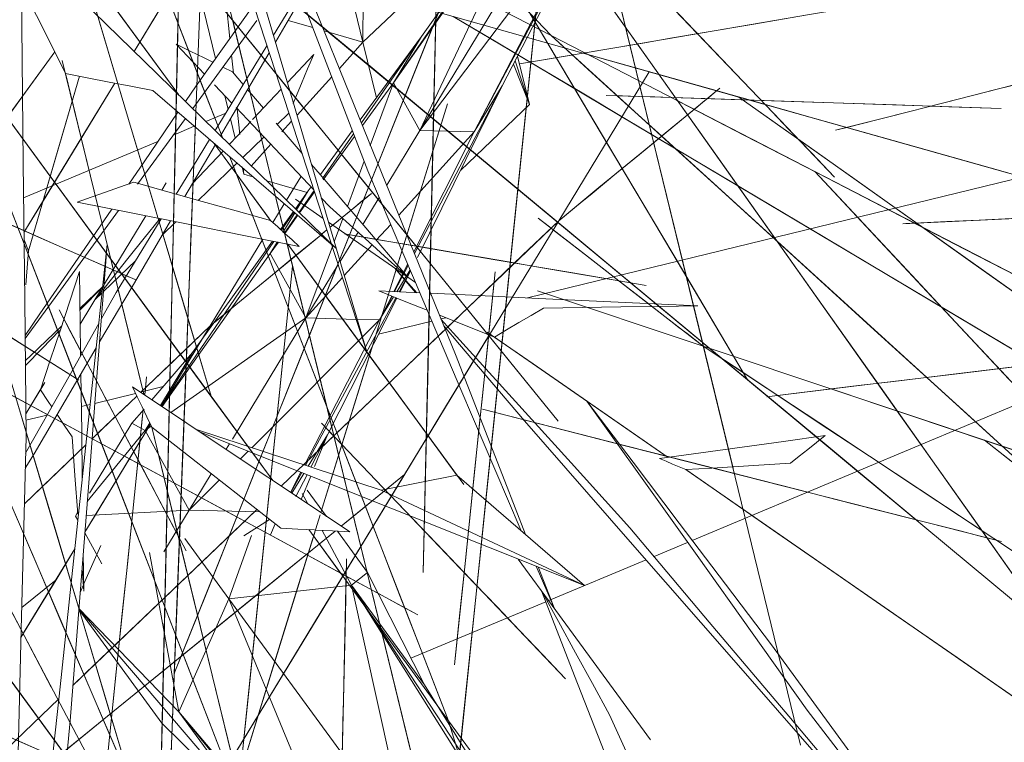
# Model space of a CAD drawing. Header units: centimetres. Extents: x 511 to 2122, y 723 to 1373.
# Tile 37 of 89: x 1376 to 1384, y 998 to 1004. Entities that reach past the tile are written whole.
import ezdxf

# ---------------------------------------------------------------- set-up
doc = ezdxf.new("R2010")
doc.units = ezdxf.units.CM
doc.layers.add('A-DETL-GENF', color=92, linetype='Continuous', lineweight=18)
doc.layers.add('G-IMPT', color=8, linetype='Continuous', lineweight=18)

# ---------------------------------------------------------------- blocks, each defined once
blk = doc.blocks.new('Vegetação 69 - Tree_Bamboo26_DWG-477148-PROJETO_TÉRREO')
at = {"layer": 'G-IMPT'}
for p, q in [((57.893, -45.66), (57.175, -44.416)), ((57.175, -44.416), (57.893, -45.66)), ((57.177, -45.45), (57.536, -46.205)), ((58.835, -45.455), (58.761, -45.381)), ((59.124, -45.479), (59.363, -45.983)), ((59.363, -45.983), (59.124, -45.479)), ((60.39, -45.822), (60.752, -46.449)), ((60.974, -46.09), (60.823, -45.94)), ((62.087, -47.169), (60.974, -46.09)), ((61.409, -46.09), (61.409, -46.366)), ((61.488, -46.109), (61.747, -46.368)), ((61.733, -46.354), (61.488, -46.109)), ((61.815, -46.436), (61.488, -46.109)), ((58.938, -46.177), (55.94, -47.691)), ((58.929, -46.174), (57.29, -46.853)), ((58.943, -46.179), (57.377, -47.096)), ((59.135, -46.241), (59.212, -46.3)), ((59.606, -46.396), (59.139, -46.288)), ((59.139, -46.288), (59.419, -46.335)), ((59.22, -46.307), (59.65, -46.637)), ((59.85, -46.476), (59.421, -46.591)), ((60.986, -47.606), (59.859, -46.479)), ((60.085, -46.413), (60.028, -46.428)), ((60.085, -46.413), (60.128, -46.455)), ((60.752, -46.449), (60.927, -46.752)), ((60.06, -46.545), (59.816, -47.823)), ((60.227, -46.599), (60.927, -47.523)), ((63.479, -46.629), (63.627, -46.608)), ((60.324, -46.651), (61.055, -47.382)), ((64.531, -47.237), (63.479, -46.629)), ((63.502, -46.642), (65.466, -47.776)), ((64.143, -46.728), (64.43, -48.544)), ((57.29, -46.853), (55.94, -47.691)), ((61.409, -46.811), (61.409, -46.925)), ((57.377, -47.096), (53.611, -48.889)), ((54.061, -48.747), (57.377, -47.096)), ((57.377, -47.096), (55.94, -47.691)), ((59.416, -47.212), (57.377, -47.096)), ((58.612, -48.047), (57.377, -47.096)), ((61.409, -46.987), (61.409, -47.517)), ((62.808, -47.429), (62.424, -47.045)), ((62.815, -47.432), (62.6, -47.086)), ((62.618, -47.09), (62.816, -47.432)), ((62.428, -47.321), (62.705, -47.58)), ((62.741, -47.405), (62.682, -47.303)), ((62.682, -47.303), (62.768, -47.415)), ((65.466, -47.776), (64.531, -47.237)), ((59.381, -47.387), (59.816, -47.823)), ((61.055, -47.382), (60.927, -47.523)), ((61.055, -47.382), (61.192, -47.574)), ((63.038, -47.915), (62.755, -47.428)), ((63.554, -48.174), (62.843, -47.464)), ((60.927, -47.523), (59.816, -47.823)), ((61.005, -47.602), (60.927, -47.523)), ((60.999, -47.603), (60.927, -47.523)), ((60.961, -47.611), (60.927, -47.523)), ((60.927, -47.523), (60.997, -47.603)), ((61.409, -47.582), (61.409, -47.875)), ((62.705, -47.58), (63.471, -48.351)), ((60.949, -47.613), (52.192, -47.613)), ((59.483, -47.686), (58.612, -48.047)), ((59.373, -47.613), (60.949, -47.613)), ((61.282, -47.698), (61.739, -48.335)), ((61.579, -47.701), (61.363, -47.624)), ((64.01, -47.613), (61.374, -47.613)), ((61.386, -47.633), (61.579, -47.701)), ((65.71, -47.613), (64.01, -47.613)), ((64.943, -48.935), (67.936, -47.695)), ((59.816, -47.823), (59.583, -48.689)), ((60.198, -48.204), (59.816, -47.823)), ((59.816, -47.823), (60.096, -48.284)), ((61.169, -47.802), (62.722, -49.586)), ((62.859, -49.667), (61.174, -47.797)), ((61.739, -48.335), (61.188, -47.784)), ((61.824, -49.831), (61.071, -47.892)), ((58.612, -48.047), (54.061, -48.747)), ((55.058, -49.519), (58.612, -48.047)), ((58.411, -49.592), (58.612, -48.047)), ((59.319, -48.511), (58.612, -48.047)), ((57.712, -52.446), (60.741, -48.195)), ((59.486, -50.24), (60.783, -48.156)), ((64.628, -48.948), (63.968, -48.166)), ((61.739, -48.335), (62.868, -49.649)), ((63.391, -48.523), (63.273, -48.32)), ((59.337, -48.419), (59.464, -48.782)), ((60.511, -48.517), (60.453, -48.459)), ((63.899, -48.52), (63.823, -48.444)), ((61.824, -49.831), (60.56, -48.567)), ((60.292, -48.607), (60.363, -48.725)), ((64.221, -49.239), (63.674, -48.709)), ((59.272, -48.748), (59.392, -48.839)), ((60.396, -48.778), (61.579, -50.728)), ((64.463, -48.752), (64.508, -49.034)), ((63.929, -49.448), (63.588, -48.862)), ((60.317, -49.858), (59.836, -49.025)), ((65.619, -50.119), (64.73, -49.068)), ((64.839, -49), (64.997, -49.177)), ((65.116, -49.314), (65.568, -49.056)), ((59.665, -49.174), (59.899, -49.376)), ((59.717, -49.134), (59.924, -49.341)), ((59.728, -49.124), (59.942, -49.317)), ((59.947, -49.308), (59.732, -49.121)), ((64.533, -49.192), (64.575, -49.461)), ((64.997, -49.177), (65.818, -50.126)), ((59.221, -49.233), (58.594, -49.492)), ((58.594, -49.492), (59.221, -49.233)), ((59.71, -49.333), (59.33, -49.49)), ((59.685, -49.259), (59.541, -49.297)), ((59.612, -49.231), (59.87, -49.417)), ((63.125, -49.688), (64.238, -49.227)), ((64.238, -49.227), (63.125, -49.688)), ((63.152, -49.677), (64.238, -49.227)), ((64.394, -49.278), (65.277, -50.167)), ((59.172, -49.393), (58.411, -49.592)), ((59.98, -49.446), (60.328, -49.745)), ((59.999, -49.416), (60.328, -49.745)), ((60.018, -49.385), (61.803, -50.994)), ((61.579, -50.728), (60.024, -49.375)), ((64.678, -49.564), (64.955, -49.406)), ((53.743, -51.248), (58.411, -49.592)), ((58.411, -49.592), (54.899, -50.769)), ((55.058, -49.519), (58.411, -49.592)), ((56.974, -50.188), (58.411, -49.592)), ((58.521, -49.825), (58.411, -49.592)), ((59.116, -49.579), (58.521, -49.825)), ((59.978, -49.494), (60.328, -49.745)), ((61.824, -49.831), (62.722, -49.586)), ((62.841, -49.705), (62.722, -49.586)), ((62.835, -49.719), (62.722, -49.586)), ((62.722, -49.586), (62.836, -49.716)), ((63.773, -49.499), (63.713, -49.603)), ((63.773, -49.499), (63.867, -49.499)), ((63.773, -49.499), (63.848, -49.51)), ((64.167, -49.856), (63.981, -49.537)), ((64.239, -49.499), (64.49, -49.499)), ((64.272, -49.568), (64.594, -49.612)), ((64.614, -49.499), (64.792, -49.499)), ((65.148, -49.562), (65.061, -49.667)), ((65.276, -49.499), (65.915, -49.499)), ((59.167, -49.64), (59.609, -50.572)), ((63.288, -49.907), (63.091, -49.711)), ((63.85, -49.613), (64.058, -49.919)), ((65.061, -49.667), (64.874, -49.761)), ((65.041, -49.674), (65.269, -49.705)), ((62.499, -49.822), (49.766, -49.822)), ((58.521, -49.825), (56.974, -50.188)), ((61.795, -51.006), (60.328, -49.745)), ((61.824, -49.831), (61.657, -50.442)), ((62.381, -50.387), (61.824, -49.831)), ((62.619, -50.369), (61.824, -49.831)), ((61.824, -49.831), (62.21, -50.4)), ((68.356, -49.822), (62.499, -49.822)), ((63.107, -50.037), (62.924, -49.823)), ((62.925, -49.817), (63.114, -50.031)), ((63.145, -50.009), (62.94, -49.804)), ((63.159, -50), (62.972, -49.792)), ((62.984, -49.784), (63.165, -49.995)), ((63.621, -49.762), (63.357, -50.219)), ((64.799, -49.799), (64.525, -49.937)), ((65.479, -49.734), (65.93, -49.796)), ((63.57, -50.189), (63.327, -49.946)), ((63.311, -50.056), (62.991, -50.341)), ((63.343, -50.314), (63.133, -50.068)), ((63.141, -50.062), (63.362, -50.312)), ((63.375, -50.239), (63.176, -50.04)), ((63.375, -50.239), (63.189, -50.032)), ((63.194, -50.029), (63.375, -50.239)), ((64.302, -50.05), (63.85, -50.278)), ((64.176, -50.093), (64.278, -50.243)), ((64.386, -50.234), (64.283, -50.057)), ((56.974, -50.188), (53.743, -51.248)), ((57.339, -50.102), (57.628, -51.923)), ((57.712, -52.446), (59.486, -50.24)), ((59.486, -50.24), (59.446, -51.212)), ((62.84, -50.352), (62.803, -50.274)), ((62.807, -50.282), (62.84, -50.352)), ((63.375, -50.239), (63.414, -50.286)), ((64.336, -50.328), (64.703, -50.868)), ((64.767, -50.308), (65.032, -50.714)), ((65.761, -50.732), (65.297, -50.283)), ((65.388, -50.278), (65.831, -50.723)), ((61.654, -50.455), (61.579, -50.728)), ((62.229, -50.428), (62.522, -50.86)), ((62.719, -50.726), (62.412, -50.419)), ((62.932, -50.581), (62.674, -50.407)), ((62.862, -50.396), (62.997, -50.678)), ((63.155, -51.006), (62.87, -50.413)), ((63.114, -50.458), (63.251, -50.379)), ((63.904, -50.971), (63.464, -50.456)), ((63.484, -50.451), (63.939, -50.967)), ((63.541, -50.437), (63.979, -50.959)), ((65.524, -50.502), (65.362, -50.783)), ((61.409, -50.674), (61.409, -51.366)), ((63.571, -51.014), (63.067, -50.673)), ((61.579, -50.728), (61.821, -50.97)), ((61.579, -50.728), (61.833, -50.952)), ((61.579, -50.728), (61.836, -50.948)), ((61.938, -50.805), (61.792, -51.303)), ((63.083, -51.09), (62.801, -50.807)), ((62.566, -50.926), (62.718, -51.15)), ((65.287, -50.913), (65.033, -51.355)), ((62.173, -51.067), (61.802, -51.268)), ((61.807, -51.25), (62.173, -51.067)), ((62.085, -51.255), (61.862, -51.063)), ((61.866, -51.051), (62.091, -51.254)), ((61.874, -51.023), (62.103, -51.252)), ((61.882, -50.995), (62.162, -51.242)), ((61.884, -50.988), (62.084, -51.158)), ((64.783, -50.987), (65.033, -51.355)), ((57.712, -52.446), (59.446, -51.212)), ((62.091, -51.165), (62.178, -51.239)), ((64.446, -51.607), (63.747, -51.134)), ((64.446, -51.607), (64.014, -51.101)), ((64.052, -51.095), (64.927, -52.088)), ((64.089, -51.089), (64.927, -52.088)), ((62.805, -51.279), (63.6, -52.452)), ((63.783, -51.789), (63.212, -51.219)), ((62.232, -51.381), (64.081, -52.933)), ((62.29, -51.354), (64.067, -52.921)), ((62.31, -51.352), (63.6, -52.452)), ((64.311, -51.355), (65.033, -51.355)), ((66.403, -51.355), (65.033, -51.355)), ((65.033, -51.355), (66.865, -51.803)), ((65.033, -51.355), (65.93, -52.913)), ((61.409, -51.484), (61.409, -51.548)), ((63.783, -51.789), (64.446, -51.607)), ((66.631, -54.104), (64.446, -51.607)), ((66.93, -54.404), (64.446, -51.607)), ((64.446, -51.607), (64.927, -52.088)), ((63.783, -51.789), (63.6, -52.452)), ((66.214, -54.221), (63.783, -51.789)), ((66.631, -54.104), (63.783, -51.789)), ((66.098, -54.637), (63.783, -51.789)), ((57.528, -52.007), (58.091, -51.914)), ((58.077, -51.934), (57.528, -52.007)), ((57.631, -51.943), (57.842, -53.279)), ((63.773, -53.21), (63.173, -52.171)), ((66.93, -54.404), (64.927, -52.088)), ((66.098, -54.637), (63.6, -52.452)), ((66.398, -54.937), (63.6, -52.452)), ((64.081, -52.933), (63.6, -52.452)), ((61.409, -52.607), (61.409, -75.796)), ((66.398, -54.937), (64.081, -52.933)), ((63.773, -53.21), (64.315, -53.136)), ((63.773, -53.21), (64.351, -53.167)), ((63.773, -53.21), (64.401, -53.21)), ((57.859, -53.387), (57.931, -53.841)), ((57.942, -53.905), (61.409, -75.796)), ((58.813, -54.05), (54.638, -57.756)), ((58.075, -54.705), (58.829, -54.036))]:
    blk.add_line(p, q, dxfattribs=at)
at = {"layer": 'G-IMPT', "flags": 128}
for points in [[(75.939, -41.114), (72.602, -41.952), (66.923, -43.378), (54.573, -46.48)], [(47.832, -49.446), (50.587, -48.305), (55.278, -46.362), (65.477, -42.137)], [(59.281, -42.719), (58.693, -43.486), (58.105, -44.253), (57.516, -45.02), (56.928, -45.786)], [(57.59, -45.735), (55.483, -45.004), (53.376, -44.274), (51.27, -43.543), (49.163, -42.813)], [(56.213, -45.975), (57.809, -45.314), (59.404, -44.653), (61, -43.992), (62.596, -43.331)], [(62.596, -43.331), (61.432, -43.813), (60.268, -44.295), (59.104, -44.777), (57.94, -45.259)], [(61.203, -46.042), (58.857, -45.407), (56.511, -44.772), (54.165, -44.136), (52.043, -43.562)], [(65.791, -43.663), (63.858, -44.148), (61.926, -44.633), (59.994, -45.119), (58.062, -45.604)], [(57.049, -45.628), (57.387, -45.188), (57.725, -44.748), (58.062, -44.308), (58.4, -43.868)], [(61.741, -46.86), (62.541, -46.085), (63.342, -45.309), (64.142, -44.533), (64.943, -43.757)], [(58.062, -45.604), (59.471, -45.25), (60.88, -44.896), (62.29, -44.542), (63.699, -44.188)], [(59.931, -48.938), (61.15, -48.433), (71.349, -44.209)], [(65.838, -47.545), (65.182, -46.774), (64.239, -45.666), (63.296, -44.558)], [(63.296, -44.558), (63.995, -45.379), (64.694, -46.201), (65.393, -47.022), (65.838, -47.545)], [(63.816, -54.778), (62.259, -53.222), (59.609, -50.572), (53.848, -44.81)], [(65.153, -44.791), (64.565, -45.557), (63.976, -46.324), (63.388, -47.091), (62.8, -47.858)], [(57.224, -47.944), (55.173, -47.213), (53.121, -46.483), (51.07, -45.752), (49.018, -45.022)], [(56.28, -45.079), (58.04, -45.713), (59.8, -46.346), (61.56, -46.98), (63.32, -47.613)], [(50.97, -45.191), (53.52, -45.918), (57.861, -47.154), (67.298, -49.842)], [(57.94, -45.259), (56.636, -45.8), (55.332, -46.34), (54.027, -46.88), (52.723, -47.42)], [(57.85, -50.316), (58.983, -49.062), (60.115, -47.809), (61.248, -46.555), (62.381, -45.301)], [(62.381, -45.301), (61.779, -45.967), (61.178, -46.633), (60.576, -47.299), (59.974, -47.965)], [(58.761, -45.381), (59.333, -45.952), (59.685, -46.305)], [(59.685, -46.305), (59.363, -45.983), (58.761, -45.381)], [(59.685, -46.305), (59.328, -45.948), (58.835, -45.455)], [(62.085, -48.046), (63.68, -47.385), (65.276, -46.724), (66.872, -46.063), (68.468, -45.402)], [(68.468, -45.402), (67.304, -45.884), (66.14, -46.366), (64.976, -46.848), (63.812, -47.331)], [(58.072, -47.335), (57.474, -46.076), (57.237, -45.576)], [(62.493, -48.251), (60.122, -47.616), (57.75, -46.981), (55.379, -46.345), (53.008, -45.71)], [(53.008, -45.71), (55.893, -46.483), (58.779, -47.256), (61.664, -48.029), (64.55, -48.803)], [(54.523, -46.643), (56.004, -46.395), (57.485, -46.148), (58.966, -45.9), (60.448, -45.652)], [(60.448, -45.652), (59.661, -45.783), (58.874, -45.915), (58.087, -46.047), (57.301, -46.178)], [(63.32, -47.613), (61.888, -47.144), (60.455, -46.674), (59.022, -46.205), (57.59, -45.735)], [(60.126, -46.116), (62.012, -46.021), (63.897, -45.925), (65.783, -45.83), (67.669, -45.734)], [(62.94, -45.698), (62.64, -45.989), (62.34, -46.279), (62.041, -46.57), (61.741, -46.86)], [(60.927, -46.752), (60.556, -46.11), (60.39, -45.822)], [(53.52, -45.918), (54.524, -46.518), (55.527, -47.119), (56.531, -47.719), (57.534, -48.32)], [(59.623, -48.657), (59.531, -48.498), (58.746, -47.137), (58.017, -45.875)], [(58.017, -45.875), (58.131, -46.072), (59.087, -47.727), (59.623, -48.657)], [(61.007, -45.989), (61.732, -46.669), (62.378, -47.274)], [(62.921, -47.7), (63.259, -47.26), (63.596, -46.82), (63.934, -46.379), (64.272, -45.939)], [(61.818, -46.031), (60.183, -46.114), (58.548, -46.196), (56.913, -46.279), (55.278, -46.362)], [(55.278, -46.362), (56.49, -46.301), (57.702, -46.239), (58.914, -46.178), (60.126, -46.116)], [(61.19, -47.563), (60.404, -47.283), (59.229, -46.865), (58.054, -46.446), (56.88, -46.028)], [(56.88, -46.028), (57.504, -46.25), (58.128, -46.472), (58.751, -46.695), (59.375, -46.917)], [(66.739, -47.334), (66.253, -47.221), (64.57, -46.828), (62.886, -46.435), (61.203, -46.042)], [(57.301, -46.178), (56.85, -46.254), (56.398, -46.329), (55.947, -46.405), (55.496, -46.48)], [(57.536, -46.205), (58.054, -47.297), (58.572, -48.389), (59.091, -49.48), (59.124, -49.551)], [(61.497, -46.448), (61.57, -46.421), (61.739, -46.359)], [(61.739, -46.359), (62.072, -46.568), (62.404, -46.777), (62.737, -46.985), (63.07, -47.194)], [(62.406, -46.772), (62.239, -46.504), (62.079, -46.247)], [(62.138, -46.261), (62.189, -46.348), (62.455, -46.808)], [(63.703, -47.853), (62.827, -46.817), (62.411, -46.324)], [(62.45, -46.333), (62.672, -46.581), (63.447, -47.447), (63.74, -47.774)], [(59.081, -50.044), (58.18, -49.142), (57.278, -48.241), (56.377, -47.339), (55.475, -46.438)], [(55.475, -46.438), (56.133, -47.095), (56.79, -47.753), (57.448, -48.41), (58.105, -49.068)], [(60.324, -47.856), (59.117, -47.512), (57.91, -47.168), (56.703, -46.824), (55.496, -46.48)], [(55.496, -46.48), (56.304, -46.71), (57.111, -46.94), (57.918, -47.17), (58.726, -47.4)], [(59.859, -46.479), (60.07, -46.689), (60.807, -47.426)], [(60.807, -47.426), (60.314, -46.933), (59.859, -46.479)], [(60.102, -46.448), (60.583, -46.527), (61.065, -46.607)], [(61.065, -46.607), (61.233, -46.545), (61.385, -46.489)], [(64.245, -46.507), (61.677, -46.845), (59.109, -47.183), (56.542, -47.521), (53.974, -47.859)], [(55.804, -47.618), (57.915, -47.34), (60.025, -47.063), (62.135, -46.785), (64.245, -46.507)], [(61.813, -46.904), (61.104, -46.741), (60.527, -46.608)], [(63.068, -46.494), (63.171, -46.528), (63.274, -46.562), (63.376, -46.596), (63.479, -46.629)], [(63.479, -46.629), (64.815, -47.4), (65.466, -47.776)], [(63.714, -46.628), (64.033, -46.946), (65.275, -48.189)], [(65.275, -48.189), (64.79, -47.704), (63.714, -46.628)], [(62.661, -46.827), (61.828, -47.036), (60.994, -47.245), (60.161, -47.455), (59.328, -47.664)], [(60.982, -46.847), (61.067, -46.995), (61.373, -47.525)], [(61.373, -47.525), (61.042, -46.951), (60.982, -46.847)], [(61.413, -47.14), (61.725, -47.062), (62.037, -46.984), (62.349, -46.905), (62.661, -46.827)], [(59.375, -46.917), (59.733, -47.044), (60.091, -47.171), (60.449, -47.299), (60.807, -47.426)], [(63.07, -47.194), (62.087, -46.967), (62.039, -46.956)], [(67.934, -47.064), (66.598, -47.9), (65.262, -48.736), (63.925, -49.572), (62.589, -50.408)], [(65.541, -47.613), (66.139, -47.476), (66.737, -47.339), (67.336, -47.201), (67.934, -47.064)], [(62.6, -50.534), (61.415, -49.689), (60.23, -48.844), (59.046, -47.999), (57.861, -47.154)], [(57.861, -47.154), (58.739, -47.78), (59.617, -48.407), (60.496, -49.033), (61.374, -49.66)], [(59.5, -47.621), (59.978, -47.501), (60.456, -47.381), (60.934, -47.26), (61.413, -47.14)], [(63.42, -48.462), (62.727, -47.791), (62.149, -47.229)], [(55.383, -47.288), (57.162, -47.922), (58.941, -48.555), (60.72, -49.189), (62.499, -49.822)], [(59.124, -49.551), (58.841, -48.953), (58.456, -48.144), (58.072, -47.335)], [(63.812, -47.331), (62.508, -47.871), (61.203, -48.411), (59.931, -48.938)], [(59.367, -49.417), (58.101, -48.659), (56.126, -47.477)], [(58.726, -47.4), (60.202, -47.821), (61.679, -48.242), (63.156, -48.662), (64.632, -49.083)], [(60.807, -47.426), (61, -47.495), (61.19, -47.563)], [(63.927, -47.371), (63.626, -48.019), (63.324, -48.667), (63.023, -49.315), (62.722, -49.963)], [(62.787, -47.438), (62.883, -47.564), (63.084, -47.825), (63.285, -48.086), (63.478, -48.336)], [(64.002, -48.124), (63.983, -47.936), (63.965, -47.748), (63.946, -47.559), (63.927, -47.371)], [(59.071, -49.728), (59.678, -49.171), (60.285, -48.613), (60.892, -48.056), (61.5, -47.498)], [(61.5, -47.498), (61.362, -47.527), (61.224, -47.556), (61.087, -47.585), (60.949, -47.613)], [(61.407, -47.583), (61.698, -48.087), (62.013, -48.633)], [(62.013, -48.633), (61.527, -47.792), (61.407, -47.583)], [(60.949, -47.613), (58.948, -47.613), (56.896, -47.613), (54.845, -47.613), (52.794, -47.613)], [(52.794, -47.613), (54.439, -47.613), (56.083, -47.613), (57.728, -47.613), (59.373, -47.613)], [(60.949, -47.613), (60.542, -47.933), (60.136, -48.253), (59.73, -48.573), (59.323, -48.893)], [(59.328, -47.664), (59.371, -47.653), (59.414, -47.642), (59.457, -47.632), (59.5, -47.621)], [(61.374, -47.613), (62.595, -47.613), (64.206, -47.613), (65.559, -47.613)], [(63.815, -47.613), (63.408, -47.613), (62.204, -47.613), (61.374, -47.613)], [(62.8, -47.858), (62.83, -47.818), (62.86, -47.779), (62.891, -47.739), (62.921, -47.7)], [(65.529, -47.613), (64.613, -47.613), (63.819, -47.613)], [(64.943, -48.935), (66.37, -48.344), (67.936, -47.695)], [(67.936, -47.695), (67.022, -48.074), (65.704, -48.62), (64.943, -48.935)], [(65.07, -48.632), (65.188, -48.377), (65.305, -48.122), (65.423, -47.868), (65.541, -47.613)], [(64.632, -49.083), (63.555, -48.776), (62.478, -48.469), (61.401, -48.162), (60.324, -47.856)], [(62.919, -49.539), (62.013, -48.633), (61.176, -47.796)], [(62.499, -49.822), (61.181, -49.353), (59.862, -48.883), (58.543, -48.413), (57.224, -47.944)], [(59.974, -47.965), (59.629, -48.347), (59.284, -48.728), (58.939, -49.11), (58.594, -49.492)], [(65.998, -48.188), (67.884, -48.092), (69.769, -47.997), (71.655, -47.901), (72.341, -47.866)], [(59.931, -48.938), (60.34, -48.769), (61.212, -48.408), (62.085, -48.046)], [(67.69, -48.102), (66.055, -48.185), (64.42, -48.268), (62.785, -48.351), (61.15, -48.433)], [(63.996, -48.059), (64.222, -48.312), (64.728, -48.876)], [(61.15, -48.433), (62.362, -48.372), (63.574, -48.311), (64.786, -48.249), (65.998, -48.188)], [(63.125, -49.688), (63.344, -49.297), (63.563, -48.906), (63.783, -48.515), (64.002, -48.124)], [(57.534, -48.32), (59.157, -49.291), (59.165, -49.296)], [(68.356, -49.822), (66.89, -49.43), (65.424, -49.037), (63.959, -48.644), (62.493, -48.251)], [(53.274, -59.868), (55.669, -58.089), (59.745, -55.062), (68.607, -48.48)], [(64.286, -49.346), (65.897, -49.134), (68.007, -48.856), (70.117, -48.578)], [(70.117, -48.578), (67.549, -48.916), (64.981, -49.254), (64.286, -49.346)], [(65.606, -48.52), (66.708, -49.622), (67.124, -50.038)], [(67.124, -50.038), (66.418, -49.332), (65.606, -48.52)], [(62.796, -50.26), (62.584, -49.819), (62.298, -49.226), (62.013, -48.633)], [(62.013, -48.633), (62.068, -48.748), (62.124, -48.863), (62.18, -48.979), (62.235, -49.094)], [(62.589, -50.408), (63.209, -49.964), (63.829, -49.52), (64.45, -49.076), (65.07, -48.632)], [(63.729, -48.61), (64.025, -48.908), (64.299, -49.183)], [(63.807, -48.837), (63.873, -48.939), (64.118, -49.313)], [(64.55, -48.803), (65.501, -49.057), (66.453, -49.312), (67.404, -49.567), (68.356, -49.822)], [(57.026, -49.147), (56.768, -49.078), (56.51, -49.009), (56.252, -48.94), (55.994, -48.871)], [(55.994, -48.871), (56.683, -49.055), (57.372, -49.24), (58.061, -49.425), (58.751, -49.609)], [(59.323, -48.893), (59.26, -49.102), (59.199, -49.304)], [(58.105, -49.068), (58.842, -49.805), (59.579, -50.542), (60.316, -51.278), (61.053, -52.015)], [(59.836, -49.025), (60.043, -49.383), (60.998, -51.038)], [(62.235, -49.094), (62.426, -49.49), (62.616, -49.886), (62.796, -50.26)], [(65.568, -49.056), (65.441, -49.209), (65.315, -49.361), (65.237, -49.454)], [(58.608, -49.571), (58.213, -49.465), (57.817, -49.359), (57.422, -49.253), (57.026, -49.147)], [(53.703, -51.518), (56.459, -50.376), (59.221, -49.233)], [(59.197, -49.311), (59.134, -49.519), (59.071, -49.728)], [(66.847, -49.273), (65.086, -50.109), (63.326, -50.945), (61.565, -51.781), (59.805, -52.616)], [(65.185, -50.174), (64.481, -49.491), (64.314, -49.329)], [(65.69, -49.822), (65.979, -49.685), (66.268, -49.548), (66.557, -49.41), (66.847, -49.273)], [(59.393, -49.432), (60.781, -50.263), (62.404, -51.234), (64.027, -52.206)], [(64.027, -52.206), (62.052, -51.024), (60.077, -49.841), (59.393, -49.432)], [(64.024, -49.38), (62.413, -49.592), (59.846, -49.931)], [(61.676, -49.69), (63.786, -49.412), (64.024, -49.38)], [(64.182, -49.411), (64.259, -49.53), (64.397, -49.741)], [(58.594, -49.492), (58.408, -49.698), (58.222, -49.904), (58.036, -50.11), (57.85, -50.316)], [(58.751, -49.609), (58.715, -49.6), (58.679, -49.59), (58.644, -49.581), (58.608, -49.571)], [(56.459, -50.376), (57.763, -50.205), (59.068, -50.033), (60.372, -49.861), (61.676, -49.69)], [(56.625, -51.937), (57.591, -51.38), (58.556, -50.822), (59.522, -50.265), (60.487, -49.707)], [(59.609, -50.572), (59.225, -49.763), (59.167, -49.64)], [(60.487, -49.707), (60.437, -49.736), (60.388, -49.765), (60.338, -49.794), (60.288, -49.822)], [(61.374, -49.66), (62.74, -50.634), (64.106, -51.609), (65.473, -52.583), (66.839, -53.558)], [(62.722, -49.963), (62.822, -49.894), (62.923, -49.826), (63.024, -49.757), (63.125, -49.688)], [(63.369, -50.312), (63.727, -50.107), (64.341, -49.757), (64.611, -49.603)], [(61.332, -49.822), (59.34, -49.822), (57.348, -49.822), (55.356, -49.822), (53.363, -49.822)], [(53.363, -49.822), (54.816, -49.822), (56.269, -49.822), (57.722, -49.822), (59.175, -49.822)], [(62.567, -52.743), (60.516, -52.013), (58.464, -51.282), (56.413, -50.552), (54.361, -49.821)], [(54.361, -49.821), (55.953, -50.388), (57.544, -50.954), (59.135, -51.521), (60.726, -52.087)], [(60.288, -49.822), (59.734, -50.142), (59.18, -50.462), (58.626, -50.782), (58.072, -51.102)], [(59.175, -49.822), (60.804, -49.822), (62.432, -49.822), (64.061, -49.822), (65.69, -49.822)], [(59.311, -51.268), (60.672, -50.704), (62.784, -49.829)], [(62.784, -49.829), (61.806, -50.234), (60.516, -50.769), (59.432, -51.218)], [(59.456, -51.208), (60.19, -50.904), (61.155, -50.504), (62.12, -50.105), (62.784, -49.829)], [(65.69, -49.822), (64.6, -49.822), (63.511, -49.822), (62.422, -49.822), (61.332, -49.822)], [(63.545, -50.841), (64.081, -50.586), (64.617, -50.331), (65.154, -50.077), (65.69, -49.822)], [(64.415, -49.769), (64.646, -50.122), (64.703, -50.21)], [(59.846, -49.931), (58.999, -50.042), (58.152, -50.153), (57.306, -50.265), (56.459, -50.376)], [(62.259, -53.222), (61.773, -52.381), (61.288, -51.54), (60.802, -50.699), (60.317, -49.858)], [(61.053, -52.015), (60.56, -51.522), (60.067, -51.03), (59.574, -50.537), (59.081, -50.044)], [(61.225, -50.475), (62.529, -50.376), (63.832, -50.277), (65.135, -50.178), (66.438, -50.078)], [(67.705, -50.169), (66.085, -50.245), (64.465, -50.322), (62.845, -50.398), (61.225, -50.475)], [(60.557, -54.459), (61.944, -53.429), (63.33, -52.399), (64.717, -51.37), (66.104, -50.34)], [(69.796, -50.249), (69.083, -50.354), (66.364, -50.754), (63.646, -51.155), (60.927, -51.555)], [(66.104, -50.34), (65.092, -51.091), (64.081, -51.842), (63.07, -52.593), (62.058, -53.344)], [(65.032, -50.714), (64.872, -50.596), (64.712, -50.479), (64.552, -50.361), (64.491, -50.316)], [(52.896, -50.576), (53.786, -50.526), (54.677, -50.476), (55.568, -50.426), (56.459, -50.376)], [(56.459, -50.376), (56.286, -50.386), (56.112, -50.396), (55.939, -50.405), (55.766, -50.415)], [(62.93, -50.394), (62.194, -51.048), (61.933, -51.28)], [(63.69, -50.359), (63.542, -50.433), (62.783, -50.816), (62.024, -51.199)], [(62.024, -51.199), (62.296, -51.014), (62.569, -50.829), (62.841, -50.643), (63.114, -50.458)], [(67.836, -53.05), (65.464, -52.415), (63.093, -51.78), (60.722, -51.144), (58.351, -50.509)], [(58.351, -50.509), (61.236, -51.282), (64.122, -52.055), (67.007, -52.829), (69.893, -53.602)], [(62.74, -50.554), (62.356, -51.441), (61.972, -52.328), (61.589, -53.215), (61.205, -54.102)], [(62.165, -51.883), (62.309, -51.551), (62.453, -51.218), (62.596, -50.886), (62.74, -50.554)], [(66.839, -53.558), (65.779, -52.802), (64.719, -52.046), (63.66, -51.29), (62.6, -50.534)], [(61.825, -52.29), (60.65, -51.872), (59.475, -51.454), (58.3, -51.035), (57.126, -50.617)], [(57.126, -50.617), (57.75, -50.839), (58.374, -51.061), (58.998, -51.284), (59.621, -51.506)], [(66.163, -50.623), (65.08, -52.54), (63.237, -55.803), (59.23, -62.898)], [(62.997, -50.678), (63.037, -50.76), (63.076, -50.842), (63.116, -50.924), (63.155, -51.006)], [(63.442, -51.031), (65.532, -50.761), (66.133, -50.684)], [(61.555, -51.342), (61.71, -51.125), (61.938, -50.805)], [(59.805, -52.616), (60.74, -52.172), (61.675, -51.728), (62.61, -51.285), (63.545, -50.841)], [(58.571, -51.834), (59.006, -51.763), (60.485, -51.519), (61.964, -51.275), (63.442, -51.031)], [(60.998, -51.038), (61.313, -51.584), (61.629, -52.13), (61.944, -52.676), (62.259, -53.222)], [(58.072, -51.102), (57.71, -51.311), (57.348, -51.519), (56.987, -51.728), (56.625, -51.937)], [(61.753, -51.434), (61.654, -51.773), (61.369, -52.741), (61.085, -53.708), (60.801, -54.676)], [(64.387, -53.643), (66.193, -53.091), (67.998, -52.539), (69.804, -51.987), (71.609, -51.435)], [(61.401, -51.485), (61.2, -51.594), (60.228, -52.122), (59.255, -52.649), (58.283, -53.176)], [(60.927, -51.555), (60.077, -51.668), (59.227, -51.781), (58.513, -51.876)], [(59.621, -51.506), (59.979, -51.633), (60.337, -51.761), (60.695, -51.888), (61.053, -52.015)], [(59.91, -52.203), (60.476, -51.919), (61.041, -51.635), (61.314, -51.498)], [(61.026, -52.085), (61.254, -51.765), (61.459, -51.477)], [(55.622, -52.796), (57.491, -52.022), (58.233, -51.714)], [(57.003, -57.692), (57.796, -56.2), (58.589, -54.708), (59.382, -53.216), (60.176, -51.725)], [(60.176, -51.725), (59.754, -52.517), (59.333, -53.309), (58.912, -54.102), (58.49, -54.894)], [(53.811, -52.438), (54.351, -52.365), (55.493, -52.211), (56.635, -52.057), (57.777, -51.903)], [(57.777, -51.903), (57.346, -52.02), (56.915, -52.136), (56.484, -52.253), (56.053, -52.369)], [(61.284, -53.919), (61.504, -53.41), (61.724, -52.901), (61.945, -52.392), (62.165, -51.883)], [(65.997, -52.02), (64.553, -53.682), (62.095, -56.51), (56.749, -62.659)], [(61.107, -52.013), (60.294, -52.735), (59.032, -53.855)], [(59.032, -53.855), (59.617, -53.336), (60.388, -52.652), (61.035, -52.077)], [(61.053, -52.015), (61.246, -52.084), (61.439, -52.153), (61.632, -52.222), (61.825, -52.29)], [(52.713, -55.946), (54.512, -55.011), (56.312, -54.075), (58.111, -53.139), (59.91, -52.203)], [(61.02, -52.09), (60.582, -52.479), (60.006, -52.991), (59.429, -53.503), (59.032, -53.855)], [(60.726, -52.087), (62.505, -52.721), (64.284, -53.354), (66.063, -53.988), (67.842, -54.621)], [(61.233, -52.772), (61.182, -52.6), (61.13, -52.429), (61.078, -52.257), (61.026, -52.085)], [(56.053, -52.369), (55.112, -52.546), (54.171, -52.723), (53.854, -52.782)], [(66.841, -52.377), (66.269, -52.703), (65.697, -53.029), (65.125, -53.356), (64.553, -53.682)], [(65.08, -52.54), (64.4, -53.233), (63.72, -53.926), (63.04, -54.619), (62.36, -55.312)], [(63.314, -54.339), (63.756, -53.89), (64.197, -53.44), (64.639, -52.99), (65.08, -52.54)], [(61.465, -52.754), (60.292, -54.617), (58.295, -57.788), (53.953, -64.683)], [(60.801, -54.676), (60.909, -54.2), (61.017, -53.724), (61.125, -53.248), (61.233, -52.772)], [(67.842, -54.621), (66.524, -54.152), (65.205, -53.682), (63.886, -53.213), (62.567, -52.743)], [(55.518, -54.807), (56.63, -54.362), (57.741, -53.917), (58.852, -53.473), (59.964, -53.028)], [(59.964, -53.028), (59.079, -53.412), (58.193, -53.796), (57.308, -54.18), (56.423, -54.564)], [(68.477, -53.018), (66.069, -53.972), (63.661, -54.925), (61.253, -55.879), (58.844, -56.832)], [(62.353, -52.977), (61.838, -53.387), (61.323, -53.797), (60.807, -54.207), (60.292, -54.617)], [(60.561, -56.152), (62.54, -55.369), (64.519, -54.585), (66.498, -53.802), (68.477, -53.018)], [(62.069, -53.204), (62.14, -53.147), (62.211, -53.091), (62.282, -53.034), (62.353, -52.977)], [(58.283, -53.176), (56.89, -53.869), (55.498, -54.561), (54.106, -55.254), (52.713, -55.946)], [(66.007, -53.148), (64.442, -53.626), (62.876, -54.105), (61.31, -54.584), (59.745, -55.062)], [(60.693, -54.298), (61.037, -54.025), (61.381, -53.751), (61.725, -53.478), (62.069, -53.204)], [(63.401, -55.595), (63.116, -55.002), (62.83, -54.409), (62.545, -53.815), (62.259, -53.222)], [(62.259, -53.222), (62.314, -53.337), (62.37, -53.453), (62.426, -53.568), (62.481, -53.683)], [(64.299, -53.208), (64.211, -54.452), (64.122, -55.696), (64.034, -56.94), (63.946, -58.183)], [(64.241, -54.025), (64.255, -53.821), (64.27, -53.617), (64.284, -53.412), (64.299, -53.208)], [(62.058, -53.344), (60.925, -54.186), (59.791, -55.028), (58.658, -55.87), (57.524, -56.711)], [(64.553, -53.682), (64.664, -53.618), (64.776, -53.555), (64.887, -53.491), (64.998, -53.428)], [(59.745, -55.062), (60.905, -54.707), (62.066, -54.353), (63.227, -53.998), (64.387, -53.643)], [(64.553, -53.682), (63.748, -54.225), (62.943, -54.768), (62.138, -55.311), (61.333, -55.854)], [(62.463, -55.092), (62.986, -54.739), (63.508, -54.387), (64.031, -54.034), (64.553, -53.682)], [(62.481, -53.683), (62.672, -54.079), (62.862, -54.475), (63.053, -54.872), (63.244, -55.268)], [(59.044, -53.747), (58.99, -53.819), (58.936, -53.891), (58.883, -53.963), (58.829, -54.036)], [(58.829, -55.846), (58.882, -55.321), (58.936, -54.796), (58.99, -54.271), (59.044, -53.747)], [(61.205, -54.102), (61.225, -54.056), (61.244, -54.011), (61.264, -53.965), (61.284, -53.919)], [(58.829, -54.036), (57.871, -54.886), (56.89, -55.757), (55.908, -56.629), (54.926, -57.5)], [(58.829, -54.036), (58.77, -54.361), (58.712, -54.687), (58.653, -55.013), (58.595, -55.339)], [(62.191, -57.655), (62.703, -56.748), (63.216, -55.84), (63.728, -54.933), (64.241, -54.025)], [(64.241, -54.025), (63.898, -54.632), (63.555, -55.239), (63.213, -55.846), (62.87, -56.453)], [(64.133, -55.541), (64.16, -55.162), (64.187, -54.783), (64.214, -54.404), (64.241, -54.025)], [(63.654, -54.18), (63.319, -55.381), (62.984, -56.582), (62.648, -57.783), (62.313, -58.984)], [(63.434, -54.969), (63.489, -54.772), (63.544, -54.575), (63.599, -54.377), (63.654, -54.18)], [(60.292, -54.617), (60.392, -54.538), (60.492, -54.458), (60.592, -54.378), (60.693, -54.298)], [(57.959, -59.797), (59.298, -58.433), (60.636, -57.068), (61.975, -55.704), (63.314, -54.339)], [(56.423, -54.564), (55.105, -55.109), (53.787, -55.655), (52.468, -56.2), (51.15, -56.746)], [(57.524, -56.711), (58.282, -56.148), (59.041, -55.585), (59.799, -55.022), (60.557, -54.459)], [(61.968, -56.736), (62.934, -56.179), (63.899, -55.621), (64.864, -55.064), (65.83, -54.507)], [(77.139, -54.621), (73.698, -54.621), (67.842, -54.621), (55.109, -54.621)], [(60.292, -54.617), (59.579, -55.277), (58.867, -55.937), (58.154, -56.597), (57.442, -57.256)], [(58.442, -56.33), (58.904, -55.902), (59.367, -55.474), (59.829, -55.046), (60.292, -54.617)], [(66.675, -54.621), (64.683, -54.621), (62.691, -54.621), (60.698, -54.621), (58.706, -54.621)], [(58.706, -54.621), (60.159, -54.621), (61.612, -54.621), (63.065, -54.621), (64.518, -54.621)], [(65.631, -54.621), (65.077, -54.941), (64.523, -55.261), (63.969, -55.581), (63.414, -55.901)], [(64.518, -54.621), (66.147, -54.621), (67.775, -54.621), (69.404, -54.621), (71.033, -54.621)], [(51.15, -56.746), (52.242, -56.261), (53.334, -55.776), (54.426, -55.291), (55.518, -54.807)], [(54.926, -57.5), (55.714, -56.802), (56.501, -56.103), (57.288, -55.404), (58.075, -54.705)], [(58.49, -54.894), (58.249, -55.348), (58.007, -55.803), (57.766, -56.257), (57.524, -56.711)], [(60.699, -58.115), (61.383, -57.329), (62.066, -56.542), (62.75, -55.756), (63.434, -54.969)], [(63.434, -54.969), (62.977, -55.495), (62.519, -56.022), (62.062, -56.548), (61.605, -57.074)], [(63.025, -56.433), (63.127, -56.067), (63.23, -55.701), (63.332, -55.335), (63.434, -54.969)], [(56.124, -59.368), (57.708, -58.299), (59.293, -57.23), (60.878, -56.161), (62.463, -55.092)], [(62.36, -55.312), (61.259, -56.434), (60.159, -57.555), (59.059, -58.676), (57.959, -59.797)], [(59.48, -55.247), (59.332, -56.485), (59.184, -57.724), (59.037, -58.962), (58.889, -60.2)], [(59.383, -56.061), (59.407, -55.857), (59.431, -55.654), (59.455, -55.451), (59.48, -55.247)], [(63.244, -55.268), (63.283, -55.35), (63.322, -55.432), (63.362, -55.513), (63.401, -55.595)], [(58.595, -55.339), (58.653, -55.465), (58.712, -55.592), (58.77, -55.719), (58.829, -55.846)], [(63.946, -58.183), (63.993, -57.523), (64.04, -56.862), (64.087, -56.201), (64.133, -55.541)], [(59.586, -58.97), (60.499, -58.179), (61.411, -57.387), (62.324, -56.595), (63.237, -55.803)], [(63.237, -55.803), (62.56, -56.39), (61.884, -56.977), (61.207, -57.564), (60.53, -58.151)], [(61.333, -55.854), (60.031, -56.732), (58.728, -57.611), (57.426, -58.489), (56.124, -59.368)], [(63.414, -55.901), (63.053, -56.11), (62.691, -56.319), (62.33, -56.527), (61.968, -56.736)], [(55.669, -58.089), (56.892, -57.605), (58.115, -57.121), (59.338, -56.637), (60.561, -56.152)], [(57.161, -59.588), (57.717, -58.706), (58.272, -57.825), (58.827, -56.943), (59.383, -56.061)], [(59.383, -56.061), (59.011, -56.651), (58.64, -57.241), (58.268, -57.831), (57.897, -58.42)], [(59.203, -57.569), (59.248, -57.192), (59.293, -56.815), (59.338, -56.438), (59.383, -56.061)], [(52.831, -61.526), (54.234, -60.227), (55.637, -58.928), (57.039, -57.629), (58.442, -56.33)], [(62.313, -58.984), (62.491, -58.346), (62.669, -57.708), (62.847, -57.07), (63.025, -56.433)], [(57.883, -58.883), (58.936, -58.29), (59.989, -57.696), (61.042, -57.103), (62.095, -56.51)], [(62.095, -56.51), (61.314, -56.95), (60.534, -57.39), (59.753, -57.829), (58.973, -58.269)], [(62.87, -56.453), (62.243, -57.563), (61.616, -58.673), (60.989, -59.783), (60.362, -60.893)], [(57.524, -56.711), (57.394, -56.956), (57.264, -57.202), (57.133, -57.447), (57.003, -57.692)], [(58.844, -56.832), (58.051, -57.146), (57.257, -57.461), (56.463, -57.775), (55.669, -58.089)], [(62.54, -56.888), (62.54, -56.925), (62.54, -56.962), (62.541, -56.998), (62.541, -57.035)], [(62.567, -59.741), (62.56, -59.028), (62.553, -58.315), (62.546, -57.601), (62.54, -56.888)], [(62.541, -57.035), (62.545, -57.444), (62.549, -57.854), (62.553, -58.263), (62.557, -58.673)], [(61.605, -57.074), (60.768, -58.036), (59.932, -58.998), (59.095, -59.96), (58.259, -60.922)], [(57.442, -57.256), (56.289, -58.324), (55.137, -59.391), (53.984, -60.458), (52.831, -61.526)], [(60.65, -60.235), (60.786, -59.534), (60.922, -58.834), (61.058, -58.134), (61.194, -57.434)], [(61.194, -57.434), (61.187, -57.47), (61.18, -57.506), (61.173, -57.542), (61.166, -57.578)], [(58.889, -60.2), (58.967, -59.542), (59.046, -58.885), (59.124, -58.227), (59.203, -57.569)], [(60.362, -60.893), (60.819, -60.084), (61.276, -59.274), (61.734, -58.465), (62.191, -57.655)], [(61.166, -57.578), (61.088, -57.98), (61.01, -58.382), (60.932, -58.784), (60.854, -59.186)], [(54.496, -60.778), (55.446, -60.03), (56.396, -59.283), (57.345, -58.536), (58.295, -57.788)], [(58.295, -57.788), (57.591, -58.342), (56.887, -58.896), (56.183, -59.45), (55.479, -60.004)], [(60.53, -58.151), (59.478, -59.064), (58.425, -59.977), (57.373, -60.89), (56.32, -61.804)], [(58.259, -60.922), (58.869, -60.221), (59.479, -59.519), (60.089, -58.817), (60.699, -58.115)], [(62.557, -58.673), (62.559, -58.94), (62.562, -59.207), (62.564, -59.474), (62.567, -59.741)]]:
    blk.add_lwpolyline(points, dxfattribs=at)
blk = doc.blocks.new('Vegetação 69 - Vegetação 69-476257-PROJETO_TÉRREO')
at = {"xscale": 0.6422813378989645, "yscale": 0.6422813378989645, "zscale": 0.6422813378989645}
blk.add_blockref('Vegetação 69 - Tree_Bamboo26_DWG-477148-PROJETO_TÉRREO', (-33.4836, 17.5621), dxfattribs=at)

msp = doc.modelspace()

# ---------------------------------------------------------------- block references
at = {"layer": 'A-DETL-GENF', "rotation": 103.707726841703}
msp.add_blockref('Vegetação 69 - Vegetação 69-476257-PROJETO_TÉRREO', (1365.5901, 991.8821), dxfattribs=at)

doc.saveas('drawing.dxf')
